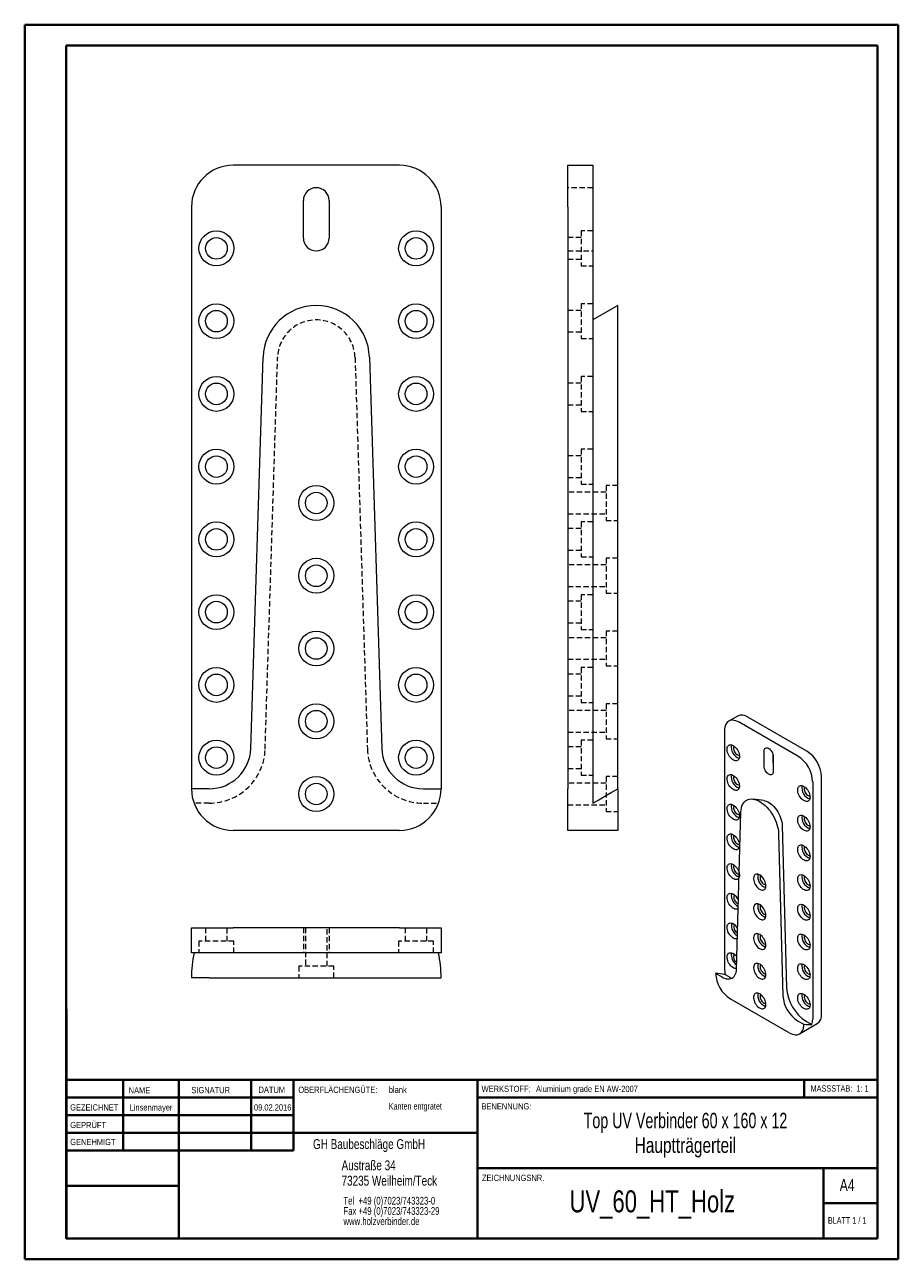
# Model space of a CAD drawing. Header units: millimetres. Extents: x 0 to 210, y 0 to 297.
import ezdxf

# ---------------------------------------------------------------- set-up
doc = ezdxf.new("R2010")
doc.units = ezdxf.units.MM
doc.linetypes.add('HIDDEN', pattern=[1.905, 1.27, -0.635])
doc.styles.add('SLDTEXTSTYLE0', font='TXT', dxfattribs={"width": 0.75})
doc.styles.add('SLDTEXTSTYLE1', font='TXT', dxfattribs={"width": 0.681818})
doc.styles.add('SLDTEXTSTYLE2', font='TXT', dxfattribs={"width": 0.7})
doc.styles.add('SLDTEXTSTYLE3', font='TXT', dxfattribs={"width": 0.691667})

# ---------------------------------------------------------------- blocks, each defined once
blk = doc.blocks.new('SW_NOTE_0')
at = {"color": 0, "linetype": 'Continuous', "lineweight": 0, "char_height": 1.8521, "attachment_point": 1, "style": 'SLDTEXTSTYLE0'}
for s, insert in [('Tel  +49 (0)7023/743323-0', (0, 2.39)), ('Fax +49 (0)7023/743323-29', (0, -0.08)), ('www.holzverbinder.de', (0, -2.55))]:
    blk.add_mtext(s, dxfattribs=dict(at, insert=insert))

msp = doc.modelspace()

# ---------------------------------------------------------------- linework, layer by layer
at = {"color": 7, "linetype": 'Continuous', "lineweight": 40}
for p, q in [((0.08, 0.21), (0.08, 297.21)), ((0.08, 297.21), (210.08, 297.21)), ((210.08, 0.21), (210.08, 297.21)), ((210.08, 292.21), (210.08, 297.21)), ((10.08, 292.21), (205.08, 292.21)), ((10.08, 5.21), (10.08, 292.21)), ((205.08, 5.21), (205.08, 292.21)), ((10.11, 60.37), (10.11, 5.12)), ((205.08, 43.37), (10.11, 43.37)), ((23.71, 43.37), (23.71, 26.37)), ((37.1, 43.37), (37.1, 5.12)), ((54.51, 43.37), (54.51, 26.38)), ((64.71, 26.39), (64.71, 43.37)), ((108.91, 43.37), (108.91, 5.12)), ((187.47, 39.12), (187.47, 43.37)), ((64.71, 39.1), (10.11, 39.1)), ((205.08, 39.12), (108.91, 39.12)), ((64.71, 34.87), (10.11, 34.87)), ((108.91, 30.62), (10.11, 30.62)), ((64.71, 26.39), (10.11, 26.37)), ((108.91, 22.12), (205.08, 22.12)), ((192.08, 5.21), (192.08, 22.21)), ((37.1, 17.87), (10.11, 17.87)), ((10.11, 13.71), (10.08, 13.71)), ((205.08, 13.71), (192.08, 13.71)), ((10.11, 9.46), (10.08, 9.46)), ((10.08, 5.21), (205.08, 5.21)), ((205.08, 5.21), (180.99, 5.21)), ((0.08, 0.21), (210.08, 0.21))]:
    msp.add_line(p, q, dxfattribs=at)
at = {"color": 7, "linetype": 'Continuous', "lineweight": 15}
for p, q in [((90.17, 263.4), (50.17, 263.4)), ((130.62, 263.4), (136.62, 263.4)), ((130.62, 253.4), (130.62, 263.4)), ((136.62, 263.4), (136.62, 253.4)), ((40.17, 253.4), (40.17, 113.4)), ((67.07, 245.9), (67.07, 254.9)), ((73.27, 254.9), (73.27, 245.9)), ((100.17, 253.4), (100.17, 113.4)), ((130.62, 253.4), (130.62, 113.4)), ((136.62, 253.4), (136.62, 113.4)), ((142.62, 229.65), (136.62, 226.18)), ((142.62, 217.27), (142.62, 229.65)), ((54.42, 123.08), (57.4, 217.27)), ((82.94, 217.27), (85.92, 123.08)), ((142.62, 123.08), (142.62, 217.27)), ((171.45, 130.89), (169.32, 129.67)), ((185.97, 121.26), (171.82, 129.42)), ((188.09, 122.48), (173.95, 130.64)), ((168.29, 127.38), (168.29, 70.22)), ((142.62, 113.4), (142.62, 123.08)), ((177.8, 118.83), (177.8, 122.5)), ((179.92, 121.72), (179.92, 120.05)), ((179.99, 121.24), (179.99, 117.56)), ((191.62, 59.2), (191.62, 116.36)), ((44.42, 113.4), (40.17, 113.4)), ((95.91, 113.4), (100.17, 113.4)), ((130.62, 103.4), (130.62, 113.4)), ((136.62, 113.4), (136.62, 109.93)), ((142.62, 113.4), (142.62, 103.4)), ((189.5, 115.13), (189.5, 57.97)), ((177.72, 110.57), (175.16, 110.92)), ((171.21, 70.04), (172.26, 107.89)), ((182.19, 104.56), (183.24, 65.5)), ((90.17, 103.4), (50.17, 103.4)), ((142.62, 103.4), (130.62, 103.4)), ((181.29, 102.67), (182.34, 63.61)), ((40.17, 73.92), (40.17, 79.92)), ((40.17, 79.92), (50.17, 79.92)), ((90.17, 79.92), (50.17, 79.92)), ((90.17, 79.92), (100.17, 79.92)), ((100.17, 79.92), (100.17, 73.92)), ((50.17, 73.92), (40.17, 73.92)), ((90.17, 73.92), (50.17, 73.92)), ((100.17, 73.92), (90.17, 73.92)), ((167.67, 68.13), (166.17, 69)), ((169.79, 67.94), (168.51, 68.68)), ((44.42, 67.92), (40.17, 67.92)), ((44.42, 67.92), (54.42, 67.92)), ((54.42, 67.92), (57.4, 67.92)), ((57.4, 67.92), (82.94, 67.92)), ((82.94, 67.92), (85.92, 67.92)), ((85.92, 67.92), (95.91, 67.92)), ((95.91, 67.92), (100.17, 67.92)), ((169.79, 67.94), (170.03, 67.81)), ((183.85, 54.71), (169.7, 62.87)), ((185.88, 57.62), (187.38, 56.75)), ((186.34, 54.46), (190.59, 56.91)), ((188, 57.43), (189.28, 56.69))]:
    msp.add_line(p, q, dxfattribs=at)
at = {"color": 7, "linetype": 'HIDDEN', "lineweight": 0}
for p, q in [((136.62, 258), (130.62, 258)), ((133.82, 247.6), (133.82, 239.2)), ((136.62, 247.6), (133.82, 247.6)), ((133.82, 246), (130.62, 246)), ((130.62, 242.8), (136.62, 242.8)), ((130.62, 240.8), (133.82, 240.8)), ((133.82, 239.2), (136.62, 239.2)), ((133.82, 230.1), (133.82, 221.7)), ((136.62, 230.1), (133.82, 230.1)), ((133.82, 228.5), (130.62, 228.5)), ((130.62, 223.3), (133.82, 223.3)), ((133.82, 221.7), (136.62, 221.7)), ((57.88, 122.97), (60.86, 217.16)), ((79.48, 217.16), (82.46, 122.97)), ((136.62, 217.16), (136.62, 122.97)), ((133.82, 211), (130.62, 211)), ((133.82, 212.6), (133.82, 204.2)), ((136.62, 212.6), (133.82, 212.6)), ((130.62, 205.8), (133.82, 205.8)), ((133.82, 204.2), (136.62, 204.2)), ((133.82, 193.5), (130.62, 193.5)), ((133.82, 195.1), (133.82, 186.7)), ((136.62, 195.1), (133.82, 195.1)), ((130.62, 188.3), (133.82, 188.3)), ((139.82, 184.75), (130.62, 184.75)), ((133.82, 186.7), (136.62, 186.7)), ((139.82, 186.35), (139.82, 177.95)), ((142.62, 186.35), (139.82, 186.35)), ((130.62, 179.55), (139.82, 179.55)), ((133.82, 176), (130.62, 176)), ((133.82, 177.6), (133.82, 169.2)), ((136.62, 177.6), (133.82, 177.6)), ((139.82, 177.95), (142.62, 177.95)), ((130.62, 170.8), (133.82, 170.8)), ((139.82, 167.25), (130.62, 167.25)), ((133.82, 169.2), (136.62, 169.2)), ((139.82, 168.85), (139.82, 160.45)), ((142.62, 168.85), (139.82, 168.85)), ((130.62, 162.05), (139.82, 162.05)), ((139.82, 160.45), (142.62, 160.45)), ((133.82, 158.5), (130.62, 158.5)), ((133.82, 160.1), (133.82, 151.7)), ((136.62, 160.1), (133.82, 160.1)), ((130.62, 153.3), (133.82, 153.3)), ((133.82, 151.7), (136.62, 151.7)), ((139.82, 149.75), (130.62, 149.75)), ((139.82, 151.35), (139.82, 142.95)), ((142.62, 151.35), (139.82, 151.35)), ((130.62, 144.55), (139.82, 144.55)), ((133.82, 142.6), (133.82, 134.2)), ((136.62, 142.6), (133.82, 142.6)), ((139.82, 142.95), (142.62, 142.95)), ((133.82, 141), (130.62, 141)), ((130.62, 135.8), (133.82, 135.8)), ((133.82, 134.2), (136.62, 134.2)), ((139.82, 133.85), (139.82, 125.45)), ((142.62, 133.85), (139.82, 133.85)), ((139.82, 132.25), (130.62, 132.25)), ((130.62, 127.05), (139.82, 127.05)), ((133.82, 125.1), (133.82, 116.7)), ((136.62, 125.1), (133.82, 125.1)), ((139.82, 125.45), (142.62, 125.45)), ((133.82, 123.5), (130.62, 123.5)), ((136.62, 122.97), (136.62, 109.93)), ((130.62, 118.3), (133.82, 118.3)), ((133.82, 116.7), (136.62, 116.7)), ((139.82, 116.35), (139.82, 107.95)), ((142.62, 116.35), (139.82, 116.35)), ((139.82, 114.75), (130.62, 114.75)), ((44.42, 109.93), (40.79, 109.93)), ((95.91, 109.93), (99.55, 109.93)), ((130.62, 109.55), (139.82, 109.55)), ((139.82, 107.95), (142.62, 107.95)), ((43.57, 79.92), (43.57, 76.72)), ((48.77, 76.72), (48.77, 79.92)), ((67.07, 79.92), (67.07, 73.92)), ((67.57, 79.92), (67.57, 70.72)), ((72.77, 70.72), (72.77, 79.92)), ((73.27, 79.92), (73.27, 73.92)), ((91.57, 79.92), (91.57, 76.72)), ((96.77, 76.72), (96.77, 79.92)), ((50.37, 76.72), (41.97, 76.72)), ((41.97, 76.72), (41.97, 73.92)), ((50.37, 73.92), (50.37, 76.72)), ((98.37, 76.72), (89.97, 76.72)), ((89.97, 76.72), (89.97, 73.92)), ((98.37, 73.92), (98.37, 76.72)), ((74.37, 70.72), (65.97, 70.72)), ((65.97, 70.72), (65.97, 67.92)), ((74.37, 67.92), (74.37, 70.72))]:
    msp.add_line(p, q, dxfattribs=at)
at = {"color": 7, "linetype": 'Continuous', "lineweight": 0}
for p, q in [((64.71, 39.12), (10.11, 39.12)), ((23.71, 5.21), (23.71, 5.12)), ((54.51, 5.21), (54.51, 5.12))]:
    msp.add_line(p, q, dxfattribs=at)
at = {"color": 7, "linetype": 'Continuous', "lineweight": 15, "flags": 128}
for points in [[(171.82, 129.42), (171.43, 129.62), (171.04, 129.77), (170.66, 129.87), (170.29, 129.9), (169.94, 129.88), (169.62, 129.8), (169.32, 129.67), (169.06, 129.48), (168.83, 129.24), (168.64, 128.95), (168.49, 128.61), (168.38, 128.24), (168.31, 127.82), (168.29, 127.38)], [(171.9, 121.21), (171.87, 120.94), (171.81, 120.69), (171.71, 120.49), (171.57, 120.33), (171.39, 120.22), (171.19, 120.16), (170.96, 120.16), (170.72, 120.21), (170.47, 120.32), (170.22, 120.48), (169.98, 120.68), (169.74, 120.93), (169.53, 121.2), (169.34, 121.5), (169.18, 121.82), (169.06, 122.15), (168.97, 122.47), (168.93, 122.78), (168.93, 123.07), (168.97, 123.33), (169.06, 123.56), (169.18, 123.74), (169.34, 123.88), (169.53, 123.96), (169.74, 123.99), (169.98, 123.96), (170.22, 123.88), (170.47, 123.75), (170.72, 123.57), (170.96, 123.34), (171.19, 123.08), (171.39, 122.79), (171.57, 122.48), (171.71, 122.16), (171.81, 121.83), (171.87, 121.52), (171.9, 121.21)], [(170.62, 123.65), (170.61, 123.64), (170.53, 123.48), (170.49, 123.28), (170.49, 123.06), (170.53, 122.81), (170.61, 122.55), (170.73, 122.3), (170.88, 122.06), (171.06, 121.85), (171.25, 121.68), (171.45, 121.55), (171.65, 121.48), (171.83, 121.46), (171.88, 121.46)], [(177.8, 122.5), (177.82, 122.74), (177.88, 122.94), (177.98, 123.1), (178.12, 123.21), (178.29, 123.27), (178.48, 123.28), (178.68, 123.23), (178.9, 123.13), (179.11, 122.99), (179.31, 122.79), (179.5, 122.57), (179.67, 122.32), (179.81, 122.04), (179.91, 121.77), (179.97, 121.49), (179.99, 121.24)], [(179.99, 117.56), (179.97, 117.33), (179.91, 117.12), (179.81, 116.96), (179.67, 116.85), (179.5, 116.79), (179.31, 116.78), (179.11, 116.83), (178.9, 116.93), (178.68, 117.08), (178.48, 117.27), (178.29, 117.49), (178.12, 117.75), (177.98, 118.02), (177.88, 118.29), (177.82, 118.57), (177.8, 118.83)], [(179.92, 120.05), (179.94, 119.79), (179.99, 119.56)], [(170.41, 116.64), (170.66, 116.47), (170.9, 116.26), (171.13, 116.01), (171.34, 115.72), (171.52, 115.42), (171.67, 115.1), (171.79, 114.77), (171.86, 114.45), (171.89, 114.14), (171.88, 113.86), (171.83, 113.6), (171.74, 113.39), (171.6, 113.22), (171.44, 113.1), (171.24, 113.03), (171.02, 113.01), (170.78, 113.05), (170.54, 113.15), (170.28, 113.29), (170.04, 113.48), (169.8, 113.72), (169.58, 113.99), (169.38, 114.28), (169.22, 114.6), (169.08, 114.92), (168.99, 115.24), (168.94, 115.56), (168.93, 115.86), (168.96, 116.13), (169.03, 116.36), (169.15, 116.56), (169.3, 116.7), (169.48, 116.8), (169.69, 116.84), (169.92, 116.83), (170.16, 116.76), (170.41, 116.64)], [(170.62, 116.51), (170.61, 116.5), (170.53, 116.34), (170.49, 116.14), (170.49, 115.91), (170.53, 115.66), (170.61, 115.41), (170.73, 115.15), (170.88, 114.92), (171.06, 114.71), (171.25, 114.54), (171.45, 114.41), (171.65, 114.33), (171.83, 114.31), (171.88, 114.32)], [(136.62, 109.93), (138.08, 110.77), (139.57, 111.64), (141.09, 112.51), (142.62, 113.4)], [(187.38, 113.99), (187.63, 113.82), (187.88, 113.61), (188.1, 113.35), (188.31, 113.07), (188.5, 112.76), (188.65, 112.44), (188.76, 112.12), (188.83, 111.8), (188.86, 111.49), (188.85, 111.21), (188.8, 110.95), (188.71, 110.74), (188.57, 110.57), (188.41, 110.44), (188.21, 110.37), (187.99, 110.36), (187.75, 110.4), (187.51, 110.49), (187.25, 110.64), (187.01, 110.83), (186.77, 111.06), (186.55, 111.33), (186.35, 111.63), (186.19, 111.94), (186.05, 112.27), (185.96, 112.59), (185.91, 112.91), (185.9, 113.2), (185.93, 113.47), (186, 113.71), (186.12, 113.9), (186.27, 114.05), (186.45, 114.15), (186.66, 114.19), (186.89, 114.18), (187.13, 114.11), (187.38, 113.99)], [(187.59, 113.85), (187.58, 113.85), (187.5, 113.69), (187.46, 113.49), (187.46, 113.26), (187.5, 113.01), (187.58, 112.75), (187.7, 112.5), (187.85, 112.26), (188.03, 112.06), (188.22, 111.88), (188.42, 111.76), (188.62, 111.68), (188.8, 111.66), (188.85, 111.66)], [(172.26, 107.89), (172.29, 108.37), (172.37, 108.82), (172.49, 109.23), (172.64, 109.61), (172.84, 109.95), (173.07, 110.24), (173.33, 110.48), (173.63, 110.68), (173.96, 110.82), (174.31, 110.91), (174.68, 110.95), (175.08, 110.93), (175.49, 110.86), (175.91, 110.74), (176.34, 110.56), (176.77, 110.33), (177.21, 110.06), (177.64, 109.74), (178.06, 109.38), (178.47, 108.97), (178.86, 108.54), (179.24, 108.07), (179.59, 107.57), (179.92, 107.05), (180.22, 106.51), (180.48, 105.96), (180.71, 105.4), (180.91, 104.84), (181.06, 104.28), (181.18, 103.73), (181.26, 103.19), (181.29, 102.67)], [(177.72, 110.57), (177.97, 110.53), (178.33, 110.41), (178.71, 110.25), (179.08, 110.03), (179.46, 109.77), (179.82, 109.46), (180.18, 109.11), (180.51, 108.72), (180.83, 108.31), (181.12, 107.86), (181.38, 107.4), (181.61, 106.93), (181.8, 106.44), (181.96, 105.96), (182.08, 105.48), (182.15, 105.01), (182.19, 104.56)], [(170.41, 109.5), (170.66, 109.33), (170.9, 109.11), (171.13, 108.86), (171.34, 108.58), (171.52, 108.27), (171.67, 107.95), (171.79, 107.63), (171.86, 107.3), (171.89, 107), (171.88, 106.71), (171.83, 106.46), (171.74, 106.24), (171.6, 106.07), (171.44, 105.95), (171.24, 105.88), (171.02, 105.87), (170.78, 105.91), (170.54, 106), (170.28, 106.15), (170.04, 106.34), (169.8, 106.57), (169.58, 106.84), (169.38, 107.14), (169.22, 107.45), (169.08, 107.78), (168.99, 108.1), (168.94, 108.41), (168.93, 108.71), (168.96, 108.98), (169.03, 109.22), (169.15, 109.41), (169.3, 109.56), (169.48, 109.65), (169.69, 109.7), (169.92, 109.68), (170.16, 109.62), (170.41, 109.5)], [(170.62, 109.36), (170.61, 109.36), (170.53, 109.2), (170.49, 109), (170.49, 108.77), (170.53, 108.52), (170.61, 108.26), (170.73, 108.01), (170.88, 107.77), (171.06, 107.56), (171.25, 107.39), (171.45, 107.26), (171.65, 107.19), (171.83, 107.17), (171.88, 107.17)], [(187.38, 106.84), (187.63, 106.67), (187.88, 106.46), (188.1, 106.21), (188.31, 105.93), (188.5, 105.62), (188.65, 105.3), (188.76, 104.97), (188.83, 104.65), (188.86, 104.35), (188.85, 104.06), (188.8, 103.81), (188.71, 103.59), (188.57, 103.42), (188.41, 103.3), (188.21, 103.23), (187.99, 103.21), (187.75, 103.25), (187.51, 103.35), (187.25, 103.49), (187.01, 103.69), (186.77, 103.92), (186.55, 104.19), (186.35, 104.48), (186.19, 104.8), (186.05, 105.12), (185.96, 105.45), (185.91, 105.76), (185.9, 106.06), (185.93, 106.33), (186, 106.56), (186.12, 106.76), (186.27, 106.91), (186.45, 107), (186.66, 107.04), (186.89, 107.03), (187.13, 106.96), (187.38, 106.84)], [(187.59, 106.71), (187.58, 106.7), (187.5, 106.54), (187.46, 106.34), (187.46, 106.11), (187.5, 105.86), (187.58, 105.61), (187.7, 105.36), (187.85, 105.12), (188.03, 104.91), (188.22, 104.74), (188.42, 104.61), (188.62, 104.54), (188.8, 104.51), (188.85, 104.52)], [(170.41, 102.35), (170.66, 102.18), (170.9, 101.97), (171.13, 101.72), (171.34, 101.43), (171.52, 101.13), (171.67, 100.81), (171.79, 100.48), (171.86, 100.16), (171.89, 99.85), (171.88, 99.57), (171.83, 99.32), (171.74, 99.1), (171.6, 98.93), (171.44, 98.81), (171.24, 98.74), (171.02, 98.72), (170.78, 98.76), (170.54, 98.86), (170.28, 99), (170.04, 99.19), (169.8, 99.43), (169.58, 99.7), (169.38, 99.99), (169.22, 100.31), (169.08, 100.63), (168.99, 100.95), (168.94, 101.27), (168.93, 101.57), (168.96, 101.84), (169.03, 102.07), (169.15, 102.27), (169.3, 102.41), (169.48, 102.51), (169.69, 102.55), (169.92, 102.54), (170.16, 102.47), (170.41, 102.35)], [(170.62, 102.22), (170.61, 102.21), (170.53, 102.05), (170.49, 101.85), (170.49, 101.62), (170.53, 101.37), (170.61, 101.12), (170.73, 100.86), (170.88, 100.63), (171.06, 100.42), (171.25, 100.25), (171.45, 100.12), (171.65, 100.04), (171.83, 100.02), (171.88, 100.03)], [(187.38, 99.7), (187.63, 99.53), (187.88, 99.32), (188.1, 99.06), (188.31, 98.78), (188.5, 98.47), (188.65, 98.15), (188.76, 97.83), (188.83, 97.51), (188.86, 97.2), (188.85, 96.92), (188.8, 96.66), (188.71, 96.45), (188.57, 96.28), (188.41, 96.15), (188.21, 96.08), (187.99, 96.07), (187.75, 96.11), (187.51, 96.2), (187.25, 96.35), (187.01, 96.54), (186.77, 96.78), (186.55, 97.04), (186.35, 97.34), (186.19, 97.65), (186.05, 97.98), (185.96, 98.3), (185.91, 98.62), (185.9, 98.91), (185.93, 99.18), (186, 99.42), (186.12, 99.61), (186.27, 99.76), (186.45, 99.86), (186.66, 99.9), (186.89, 99.89), (187.13, 99.82), (187.38, 99.7)], [(187.59, 99.56), (187.58, 99.56), (187.5, 99.4), (187.46, 99.2), (187.46, 98.97), (187.5, 98.72), (187.58, 98.46), (187.7, 98.21), (187.85, 97.98), (188.03, 97.77), (188.22, 97.59), (188.42, 97.47), (188.62, 97.39), (188.8, 97.37), (188.85, 97.37)], [(170.41, 95.21), (170.66, 95.04), (170.9, 94.82), (171.13, 94.57), (171.34, 94.29), (171.52, 93.98), (171.67, 93.66), (171.79, 93.34), (171.86, 93.02), (171.89, 92.71), (171.88, 92.42), (171.83, 92.17), (171.74, 91.95), (171.6, 91.78), (171.44, 91.66), (171.24, 91.59), (171.02, 91.58), (170.78, 91.62), (170.54, 91.71), (170.28, 91.86), (170.04, 92.05), (169.8, 92.28), (169.58, 92.55), (169.38, 92.85), (169.22, 93.16), (169.08, 93.49), (168.99, 93.81), (168.94, 94.12), (168.93, 94.42), (168.96, 94.69), (169.03, 94.93), (169.15, 95.12), (169.3, 95.27), (169.48, 95.36), (169.69, 95.41), (169.92, 95.39), (170.16, 95.33), (170.41, 95.21)], [(170.62, 95.07), (170.61, 95.07), (170.53, 94.91), (170.49, 94.71), (170.49, 94.48), (170.53, 94.23), (170.61, 93.97), (170.73, 93.72), (170.88, 93.48), (171.06, 93.27), (171.25, 93.1), (171.45, 92.98), (171.65, 92.9), (171.83, 92.88), (171.84, 92.88)], [(178.26, 90.08), (178.24, 90.39), (178.17, 90.7), (178.07, 91.03), (177.93, 91.35), (177.76, 91.66), (177.55, 91.95), (177.33, 92.21), (177.09, 92.44), (176.84, 92.62), (176.59, 92.75), (176.34, 92.83), (176.11, 92.86), (175.89, 92.83), (175.7, 92.75), (175.54, 92.61), (175.42, 92.43), (175.34, 92.2), (175.29, 91.94), (175.29, 91.65), (175.34, 91.34), (175.42, 91.02), (175.54, 90.69), (175.7, 90.37), (175.89, 90.07), (176.11, 89.8), (176.34, 89.55), (176.59, 89.35), (176.84, 89.19), (177.09, 89.08), (177.33, 89.03), (177.55, 89.03), (177.76, 89.09), (177.93, 89.2), (178.07, 89.36), (178.17, 89.56), (178.24, 89.81), (178.26, 90.08)], [(176.98, 92.52), (176.98, 92.51), (176.89, 92.35), (176.85, 92.16), (176.85, 91.93), (176.89, 91.68), (176.98, 91.42), (177.1, 91.17), (177.25, 90.93), (177.42, 90.72), (177.62, 90.55), (177.81, 90.42), (178.01, 90.35), (178.19, 90.33), (178.24, 90.33)], [(187.38, 92.55), (187.63, 92.39), (187.88, 92.17), (188.1, 91.92), (188.31, 91.64), (188.5, 91.33), (188.65, 91.01), (188.76, 90.68), (188.83, 90.36), (188.86, 90.06), (188.85, 89.77), (188.8, 89.52), (188.71, 89.3), (188.57, 89.13), (188.41, 89.01), (188.21, 88.94), (187.99, 88.92), (187.75, 88.96), (187.51, 89.06), (187.25, 89.2), (187.01, 89.4), (186.77, 89.63), (186.55, 89.9), (186.35, 90.2), (186.19, 90.51), (186.05, 90.83), (185.96, 91.16), (185.91, 91.47), (185.9, 91.77), (185.93, 92.04), (186, 92.27), (186.12, 92.47), (186.27, 92.62), (186.45, 92.71), (186.66, 92.76), (186.89, 92.74), (187.13, 92.68), (187.38, 92.55)], [(187.59, 92.42), (187.58, 92.41), (187.5, 92.25), (187.46, 92.05), (187.46, 91.82), (187.5, 91.58), (187.58, 91.32), (187.7, 91.07), (187.85, 90.83), (188.03, 90.62), (188.22, 90.45), (188.42, 90.32), (188.62, 90.25), (188.8, 90.23), (188.85, 90.23)], [(171.61, 84.65), (171.6, 84.64), (171.44, 84.52), (171.24, 84.45), (171.02, 84.43), (170.78, 84.47), (170.54, 84.57), (170.28, 84.71), (170.04, 84.9), (169.8, 85.14), (169.58, 85.41), (169.38, 85.7), (169.22, 86.02), (169.08, 86.34), (168.99, 86.67), (168.94, 86.98), (168.93, 87.28), (168.96, 87.55), (169.03, 87.78), (169.15, 87.98), (169.3, 88.12), (169.48, 88.22), (169.69, 88.26), (169.92, 88.25), (170.16, 88.18), (170.41, 88.06), (170.41, 88.06)], [(178.26, 82.94), (178.24, 83.24), (178.17, 83.56), (178.07, 83.88), (177.93, 84.21), (177.76, 84.52), (177.55, 84.81), (177.33, 85.07), (177.09, 85.29), (176.84, 85.47), (176.59, 85.61), (176.34, 85.69), (176.11, 85.71), (175.89, 85.69), (175.7, 85.6), (175.54, 85.47), (175.42, 85.28), (175.34, 85.06), (175.29, 84.8), (175.29, 84.51), (175.34, 84.19), (175.42, 83.87), (175.54, 83.55), (175.7, 83.23), (175.89, 82.93), (176.11, 82.65), (176.34, 82.41), (176.59, 82.2), (176.84, 82.05), (177.09, 81.94), (177.33, 81.89), (177.55, 81.89), (177.76, 81.94), (177.93, 82.05), (178.07, 82.21), (178.17, 82.42), (178.24, 82.66), (178.26, 82.94)], [(176.98, 85.38), (176.98, 85.37), (176.89, 85.21), (176.85, 85.01), (176.85, 84.78), (176.89, 84.53), (176.98, 84.28), (177.1, 84.02), (177.25, 83.79), (177.42, 83.58), (177.62, 83.41), (177.81, 83.28), (178.01, 83.2), (178.19, 83.18), (178.24, 83.19)], [(187.38, 85.41), (187.63, 85.24), (187.88, 85.03), (188.1, 84.77), (188.31, 84.49), (188.5, 84.18), (188.65, 83.86), (188.76, 83.54), (188.83, 83.22), (188.86, 82.91), (188.85, 82.63), (188.8, 82.37), (188.71, 82.16), (188.57, 81.99), (188.41, 81.86), (188.21, 81.79), (187.99, 81.78), (187.75, 81.82), (187.51, 81.91), (187.25, 82.06), (187.01, 82.25), (186.77, 82.49), (186.55, 82.75), (186.35, 83.05), (186.19, 83.36), (186.05, 83.69), (185.96, 84.01), (185.91, 84.33), (185.9, 84.62), (185.93, 84.89), (186, 85.13), (186.12, 85.32), (186.27, 85.47), (186.45, 85.57), (186.66, 85.61), (186.89, 85.6), (187.13, 85.53), (187.38, 85.41)], [(187.59, 85.27), (187.58, 85.27), (187.5, 85.11), (187.46, 84.91), (187.46, 84.68), (187.5, 84.43), (187.58, 84.17), (187.7, 83.92), (187.85, 83.69), (188.03, 83.48), (188.22, 83.31), (188.42, 83.18), (188.62, 83.1), (188.8, 83.08), (188.85, 83.08)], [(171.41, 77.36), (171.24, 77.3), (171.02, 77.29), (170.78, 77.33), (170.54, 77.42), (170.28, 77.57), (170.04, 77.76), (169.8, 77.99), (169.58, 78.26), (169.38, 78.56), (169.22, 78.87), (169.08, 79.2), (168.99, 79.52), (168.94, 79.84), (168.93, 80.13), (168.96, 80.4), (169.03, 80.64), (169.15, 80.83), (169.3, 80.98), (169.48, 81.08), (169.69, 81.12), (169.92, 81.11), (170.16, 81.04), (170.41, 80.92), (170.41, 80.92)], [(178.26, 75.79), (178.24, 76.1), (178.17, 76.42), (178.07, 76.74), (177.93, 77.06), (177.76, 77.37), (177.55, 77.66), (177.33, 77.92), (177.09, 78.15), (176.84, 78.33), (176.59, 78.46), (176.34, 78.54), (176.11, 78.57), (175.89, 78.54), (175.7, 78.46), (175.54, 78.32), (175.42, 78.14), (175.34, 77.91), (175.29, 77.65), (175.29, 77.36), (175.34, 77.05), (175.42, 76.73), (175.54, 76.4), (175.7, 76.08), (175.89, 75.78), (176.11, 75.51), (176.34, 75.26), (176.59, 75.06), (176.84, 74.9), (177.09, 74.8), (177.33, 74.74), (177.55, 74.74), (177.76, 74.8), (177.93, 74.91), (178.07, 75.07), (178.17, 75.27), (178.24, 75.52), (178.26, 75.79)], [(176.98, 78.23), (176.98, 78.23), (176.89, 78.07), (176.85, 77.87), (176.85, 77.64), (176.89, 77.39), (176.98, 77.13), (177.1, 76.88), (177.25, 76.64), (177.42, 76.43), (177.62, 76.26), (177.81, 76.13), (178.01, 76.06), (178.19, 76.04), (178.24, 76.04)], [(187.38, 78.27), (187.63, 78.1), (187.88, 77.88), (188.1, 77.63), (188.31, 77.35), (188.5, 77.04), (188.65, 76.72), (188.76, 76.39), (188.83, 76.07), (188.86, 75.77), (188.85, 75.48), (188.8, 75.23), (188.71, 75.01), (188.57, 74.84), (188.41, 74.72), (188.21, 74.65), (187.99, 74.63), (187.75, 74.68), (187.51, 74.77), (187.25, 74.91), (187.01, 75.11), (186.77, 75.34), (186.55, 75.61), (186.35, 75.91), (186.19, 76.22), (186.05, 76.54), (185.96, 76.87), (185.91, 77.18), (185.9, 77.48), (185.93, 77.75), (186, 77.99), (186.12, 78.18), (186.27, 78.33), (186.45, 78.42), (186.66, 78.47), (186.89, 78.45), (187.13, 78.39), (187.38, 78.27)], [(187.59, 78.13), (187.58, 78.12), (187.5, 77.96), (187.46, 77.76), (187.46, 77.53), (187.5, 77.29), (187.58, 77.03), (187.7, 76.78), (187.85, 76.54), (188.03, 76.33), (188.22, 76.16), (188.42, 76.03), (188.62, 75.96), (188.8, 75.94), (188.85, 75.94)], [(171.21, 70.15), (171.02, 70.14), (170.78, 70.18), (170.54, 70.28), (170.28, 70.42), (170.04, 70.61), (169.8, 70.85), (169.58, 71.12), (169.38, 71.41), (169.22, 71.73), (169.08, 72.05), (168.99, 72.38), (168.94, 72.69), (168.93, 72.99), (168.96, 73.26), (169.03, 73.49), (169.15, 73.69), (169.3, 73.83), (169.48, 73.93), (169.69, 73.97), (169.92, 73.96), (170.16, 73.89), (170.41, 73.77), (170.41, 73.77)], [(178.26, 68.65), (178.24, 68.95), (178.17, 69.27), (178.07, 69.6), (177.93, 69.92), (177.76, 70.23), (177.55, 70.52), (177.33, 70.78), (177.09, 71), (176.84, 71.18), (176.59, 71.32), (176.34, 71.4), (176.11, 71.42), (175.89, 71.4), (175.7, 71.31), (175.54, 71.18), (175.42, 70.99), (175.34, 70.77), (175.29, 70.51), (175.29, 70.22), (175.34, 69.9), (175.42, 69.58), (175.54, 69.26), (175.7, 68.94), (175.89, 68.64), (176.11, 68.36), (176.34, 68.12), (176.59, 67.92), (176.84, 67.76), (177.09, 67.65), (177.33, 67.6), (177.55, 67.6), (177.76, 67.65), (177.93, 67.76), (178.07, 67.92), (178.17, 68.13), (178.24, 68.37), (178.26, 68.65)], [(187.38, 71.12), (187.63, 70.95), (187.88, 70.74), (188.1, 70.48), (188.31, 70.2), (188.5, 69.9), (188.65, 69.57), (188.76, 69.25), (188.83, 68.93), (188.86, 68.62), (188.85, 68.34), (188.8, 68.08), (188.71, 67.87), (188.57, 67.7), (188.41, 67.57), (188.21, 67.51), (187.99, 67.49), (187.75, 67.53), (187.51, 67.62), (187.25, 67.77), (187.01, 67.96), (186.77, 68.2), (186.55, 68.47), (186.35, 68.76), (186.19, 69.08), (186.05, 69.4), (185.96, 69.72), (185.91, 70.04), (185.9, 70.34), (185.93, 70.61), (186, 70.84), (186.12, 71.03), (186.27, 71.18), (186.45, 71.28), (186.66, 71.32), (186.89, 71.31), (187.13, 71.24), (187.38, 71.12)], [(167.67, 68.13), (168.06, 67.93), (168.44, 67.78), (168.82, 67.69), (169.18, 67.65), (169.52, 67.66), (169.84, 67.73), (170.13, 67.86), (170.4, 68.04), (170.63, 68.26), (170.82, 68.54), (170.98, 68.86), (171.1, 69.22), (171.17, 69.61), (171.21, 70.04)], [(176.98, 71.09), (176.98, 71.08), (176.89, 70.92), (176.85, 70.72), (176.85, 70.49), (176.89, 70.24), (176.98, 69.99), (177.1, 69.73), (177.25, 69.5), (177.42, 69.29), (177.62, 69.12), (177.81, 68.99), (178.01, 68.91), (178.19, 68.89), (178.24, 68.9)], [(187.59, 70.98), (187.58, 70.98), (187.5, 70.82), (187.46, 70.62), (187.46, 70.39), (187.5, 70.14), (187.58, 69.88), (187.7, 69.63), (187.85, 69.4), (188.03, 69.19), (188.22, 69.02), (188.42, 68.89), (188.62, 68.81), (188.8, 68.79), (188.85, 68.8)], [(178.26, 61.51), (178.24, 61.81), (178.17, 62.13), (178.07, 62.45), (177.93, 62.77), (177.76, 63.08), (177.55, 63.37), (177.33, 63.63), (177.09, 63.86), (176.84, 64.04), (176.59, 64.17), (176.34, 64.25), (176.11, 64.28), (175.89, 64.25), (175.7, 64.17), (175.54, 64.03), (175.42, 63.85), (175.34, 63.62), (175.29, 63.36), (175.29, 63.07), (175.34, 62.76), (175.42, 62.44), (175.54, 62.11), (175.7, 61.79), (175.89, 61.49), (176.11, 61.22), (176.34, 60.97), (176.59, 60.77), (176.84, 60.61), (177.09, 60.51), (177.33, 60.45), (177.55, 60.45), (177.76, 60.51), (177.93, 60.62), (178.07, 60.78), (178.17, 60.98), (178.24, 61.23), (178.26, 61.51)], [(176.98, 63.94), (176.98, 63.94), (176.89, 63.78), (176.85, 63.58), (176.85, 63.35), (176.89, 63.1), (176.98, 62.84), (177.1, 62.59), (177.25, 62.35), (177.42, 62.14), (177.62, 61.97), (177.81, 61.85), (178.01, 61.77), (178.19, 61.75), (178.24, 61.75)], [(187.38, 63.98), (187.63, 63.81), (187.88, 63.59), (188.1, 63.34), (188.31, 63.06), (188.5, 62.75), (188.65, 62.43), (188.76, 62.11), (188.83, 61.78), (188.86, 61.48), (188.85, 61.19), (188.8, 60.94), (188.71, 60.72), (188.57, 60.55), (188.41, 60.43), (188.21, 60.36), (187.99, 60.35), (187.75, 60.39), (187.51, 60.48), (187.25, 60.63), (187.01, 60.82), (186.77, 61.05), (186.55, 61.32), (186.35, 61.62), (186.19, 61.93), (186.05, 62.25), (185.96, 62.58), (185.91, 62.89), (185.9, 63.19), (185.93, 63.46), (186, 63.7), (186.12, 63.89), (186.27, 64.04), (186.45, 64.13), (186.66, 64.18), (186.89, 64.16), (187.13, 64.1), (187.38, 63.98)], [(187.59, 63.84), (187.58, 63.83), (187.5, 63.67), (187.46, 63.47), (187.46, 63.25), (187.5, 63), (187.58, 62.74), (187.7, 62.49), (187.85, 62.25), (188.03, 62.04), (188.22, 61.87), (188.42, 61.74), (188.62, 61.67), (188.8, 61.65), (188.85, 61.65)], [(183.85, 54.71), (184.24, 54.51), (184.63, 54.36), (185.01, 54.26), (185.38, 54.23), (185.73, 54.25), (186.05, 54.33), (186.35, 54.46), (186.61, 54.65), (186.84, 54.89), (187.03, 55.18), (187.18, 55.52), (187.29, 55.89), (187.36, 56.31), (187.38, 56.75)]]:
    msp.add_lwpolyline(points, dxfattribs=at)
at = {"color": 7, "linetype": 'Continuous', "lineweight": 15}
for centre, radius in [((46.17, 243.4), 4.2), ((94.17, 243.4), 4.2), ((46.17, 243.4), 2.6), ((94.17, 243.4), 2.6), ((46.17, 225.9), 4.2), ((94.17, 225.9), 4.2), ((46.17, 225.9), 2.6), ((94.17, 225.9), 2.6), ((46.17, 208.4), 4.2), ((46.17, 208.4), 2.6), ((94.17, 208.4), 4.2), ((94.17, 208.4), 2.6), ((46.17, 190.9), 4.2), ((46.17, 190.9), 2.6), ((94.17, 190.9), 4.2), ((94.17, 190.9), 2.6), ((70.17, 182.15), 4.2), ((70.17, 182.15), 2.6), ((46.17, 173.4), 4.2), ((46.17, 173.4), 2.6), ((94.17, 173.4), 4.2), ((94.17, 173.4), 2.6), ((70.17, 164.65), 4.2), ((70.17, 164.65), 2.6), ((46.17, 155.9), 4.2), ((46.17, 155.9), 2.6), ((94.17, 155.9), 4.2), ((94.17, 155.9), 2.6), ((70.17, 147.15), 4.2), ((70.17, 147.15), 2.6), ((46.17, 138.4), 4.2), ((94.17, 138.4), 4.2), ((46.17, 138.4), 2.6), ((94.17, 138.4), 2.6), ((70.17, 129.65), 4.2), ((70.17, 129.65), 2.6), ((46.17, 120.9), 4.2), ((94.17, 120.9), 4.2), ((46.17, 120.9), 2.6), ((94.17, 120.9), 2.6), ((70.17, 112.15), 4.2), ((70.17, 112.15), 2.6)]:
    msp.add_circle(centre, radius, dxfattribs=at)
for centre, radius, start, end in [((50.17, 253.4), 10, 90, 180), ((90.17, 253.4), 10, 0, 90), ((70.17, 254.9), 3.1, 0, 180), ((70.17, 245.9), 3.1, 180, 0), ((70.17, 216.87), 12.78, 1.8106, 178.1894), ((172.47, 128.52), 2.59, 55.2808, 113.4087), ((44.42, 123.4), 10, 270, 358.1894), ((95.91, 123.4), 10, 181.8106, 270), ((172.79, 123.44), 2.86, 169.5905, 250.4041), ((183.99, 116.03), 7.64, 2.4534, 57.5466), ((181.86, 114.81), 7.64, 2.4534, 57.5466), ((172.79, 116.3), 2.86, 169.5905, 250.4041), ((50.17, 113.4), 10, 180, 270), ((90.17, 113.4), 10, 270, 0), ((189.76, 113.65), 2.86, 169.5905, 250.4041), ((172.79, 109.16), 2.86, 169.5905, 250.4041), ((189.76, 106.5), 2.86, 169.5905, 250.4041), ((172.79, 102.01), 2.86, 169.5905, 250.4041), ((189.76, 99.36), 2.86, 169.5905, 250.4041), ((172.79, 94.87), 2.86, 169.6235, 250.1416), ((179.15, 92.32), 2.86, 169.5905, 250.4041), ((189.76, 92.21), 2.86, 169.5905, 250.4041), ((172.88, 87.76), 2.94, 170.5896, 244.6706), ((168.7, 85.37), 3.19, 21.498, 57.5223), ((172.17, 87.33), 1.66, 158.9429, 251.6422), ((179.15, 85.17), 2.86, 169.5905, 250.4041), ((189.76, 85.07), 2.86, 169.5905, 250.4041), ((172.93, 80.62), 2.98, 170.9707, 239.8681), ((168.77, 78.31), 3.08, 28.4884, 57.8404), ((172.19, 80.19), 1.68, 159.4743, 243.7418), ((179.15, 78.03), 2.86, 169.5905, 250.4041), ((189.76, 77.92), 2.86, 169.5905, 250.4041), ((172.94, 73.49), 3, 171.1373, 235.2561), ((168.9, 71.31), 2.89, 34.2336, 58.4542), ((172.1, 73.03), 1.61, 157.7564, 237.9577), ((179.15, 70.88), 2.86, 169.5905, 250.4041), ((189.76, 70.78), 2.86, 169.5905, 250.4041), ((173.81, 69.32), 7.64, 182.4534, 237.5466), ((174.25, 70.28), 5.96, 180.5854, 195.5884), ((193.61, 66.18), 10.39, 183.7327, 237.3127), ((179.15, 63.74), 2.86, 169.5905, 250.4041), ((190.01, 64.09), 7.68, 183.5903, 237.4551), ((189.76, 63.63), 2.86, 169.5905, 250.4041), ((185.96, 57.91), 3.54, 339.7215, 0.9855), ((189.18, 58.93), 2.46, 304.916, 6.3962)]:
    msp.add_arc(centre, radius, start, end, dxfattribs=at)
at = {"color": 7, "linetype": 'HIDDEN', "lineweight": 0}
for centre, radius, start, end in [((70.17, 216.87), 9.32, 1.8106, 178.1894), ((44.42, 123.4), 13.46, 270, 358.1894), ((95.91, 123.4), 13.46, 181.8106, 270)]:
    msp.add_arc(centre, radius, start, end, dxfattribs=at)
at = {"color": 7, "linetype": 'Continuous', "lineweight": 15}
for centre, major_axis, ratio, start_param, end_param in [((50.17, 67.92), (0, 17.32), 0.57735, 1.217055, 1.570796), ((90.17, 67.92), (0, 17.32), 0.57735, 4.712389, 5.066131), ((169.7, 66.95), (7.06, -1.56), 0.201835, 1.785189, 2.13893), ((183.85, 58.79), (7.06, -1.56), 0.201835, 5.280523, 5.634265)]:
    msp.add_ellipse(centre, major_axis=major_axis, ratio=ratio, start_param=start_param, end_param=end_param, dxfattribs=at)

# ---------------------------------------------------------------- block references
at = {"color": 7, "linetype": 'Continuous', "lineweight": 0}
msp.add_blockref('SW_NOTE_0', (76.7, 12.85), dxfattribs=at)

# ---------------------------------------------------------------- texts
for s, insert, char_height, attachment_point, style in [('NAME', (25.07, 41.62), 1.5, 1, 'SLDTEXTSTYLE0'), ('SIGNATUR', (40.14, 41.68), 1.5, 1, 'SLDTEXTSTYLE0'), ('DATUM', (56.28, 41.74), 1.5, 1, 'SLDTEXTSTYLE0'), ('OBERFLÄCHENGÜTE:', (65.86, 41.74), 1.5, 1, 'SLDTEXTSTYLE0'), ('blank', (87.58, 41.8), 1.587, 1, 'SLDTEXTSTYLE0'), ('WERKSTOFF:', (109.91, 41.96), 1.5, 1, 'SLDTEXTSTYLE0'), ('Aluminium grade EN AW-2007', (122.99, 41.96), 1.5, 1, 'SLDTEXTSTYLE0'), ('MASSSTAB:  1: 1', (188.99, 42.07), 1.5, 1, 'SLDTEXTSTYLE2'), ('GEZEICHNET', (11, 37.51), 1.5, 1, 'SLDTEXTSTYLE0'), ('Linsenmayer', (30.45, 37.5), 1.4986, 2, 'SLDTEXTSTYLE0'), ('09.02.2016', (59.69, 37.5), 1.499, 2, 'SLDTEXTSTYLE0'), ('Kanten entgratet', (87.58, 37.84), 1.5875, 1, 'SLDTEXTSTYLE0'), ('BENENNUNG:', (109.88, 37.77), 1.5, 1, 'SLDTEXTSTYLE0'), ('Top UV Verbinder 60 x 160 x 12', (158.92, 35.46), 3.7042, 2, 'SLDTEXTSTYLE3'), ('GEPRÜFT', (11.03, 33.28), 1.5, 1, 'SLDTEXTSTYLE0'), ('Hauptträgerteil', (158.88, 29.52), 3.7042, 2, 'SLDTEXTSTYLE0'), ('GENEHMIGT', (11.02, 29.19), 1.5, 1, 'SLDTEXTSTYLE0'), ('GH Baubeschläge GmbH', (69.39, 29.13), 2.3813, 1, 'SLDTEXTSTYLE0'), ('Austraße 34', (76.25, 24.02), 2.3813, 1, 'SLDTEXTSTYLE0'), ('73235 Weilheim/Teck', (76.25, 20.32), 2.3813, 1, 'SLDTEXTSTYLE0'), ('ZEICHNUNGSNR.', (110, 20.55), 1.5, 1, 'SLDTEXTSTYLE0'), ('A4', (196, 19.52), 2.91, 1, 'SLDTEXTSTYLE0'), ('UV_60_HT_Holz', (150.95, 16.81), 5.2917, 2, 'SLDTEXTSTYLE0'), ('BLATT 1 / 1', (193.16, 10.36), 1.5875, 1, 'SLDTEXTSTYLE1')]:
    msp.add_mtext(s, dxfattribs=dict(at, insert=insert, char_height=char_height, attachment_point=attachment_point, style=style))

doc.saveas('drawing.dxf')
